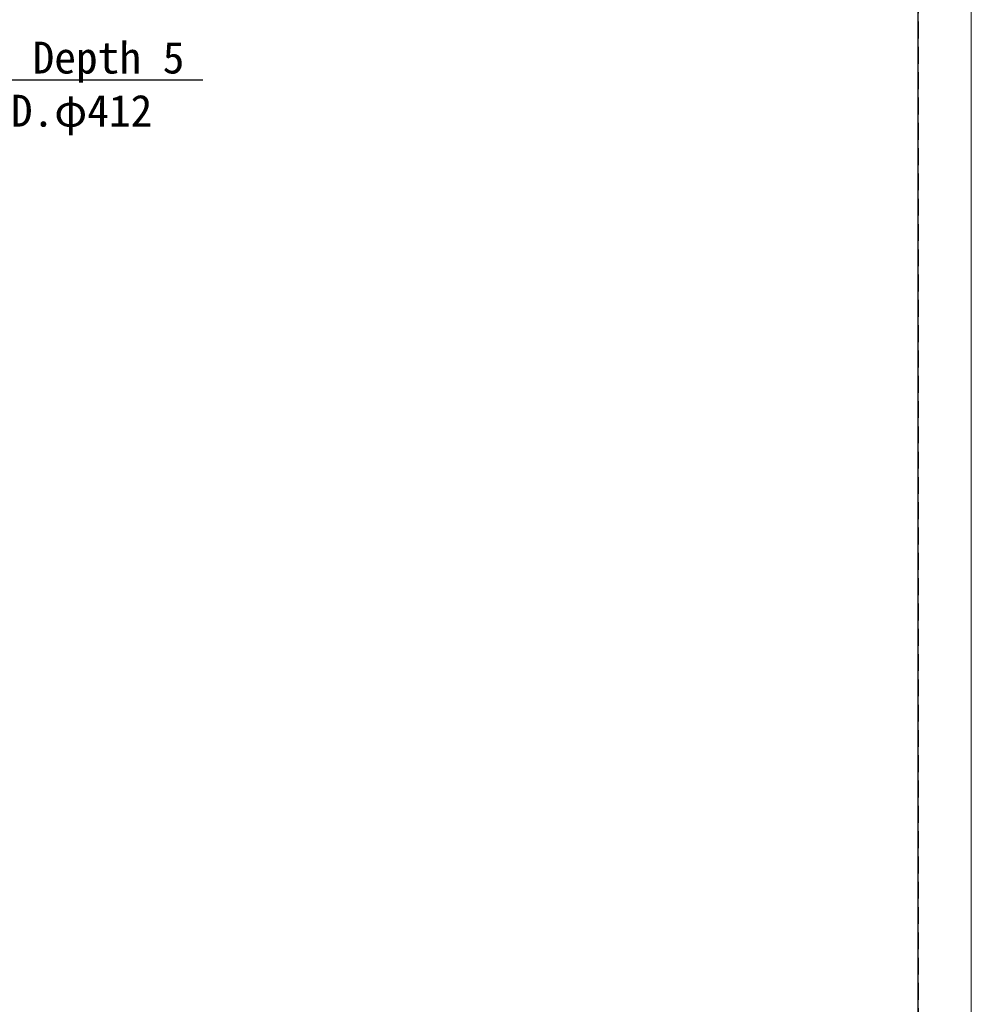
# Model space of a CAD drawing. Header units: millimetres. Extents: x -201 to 202, y 143 to 428.
# Tile 4 of 9: x 112 to 202, y 247 to 340. Entities that reach past the tile are written whole.
import ezdxf
from ezdxf import colors
from ezdxf.entities.mleader import LeaderData, LeaderLine
from ezdxf.math import Vec2, Vec3

# ---------------------------------------------------------------- set-up
doc = ezdxf.new("R2010")
doc.units = ezdxf.units.MM
doc.header["$LTSCALE"] = 0.25
doc.linetypes.add('HIDDEN', pattern=[9.525, 6.35, -3.175])
doc.layers.add('DIMENSION', color=6, linetype='Continuous', lineweight=9)
doc.layers.add('EMPTY LINE', color=252, linetype='Continuous', lineweight=0, plot=False)
doc.layers.add('FORM', color=7, linetype='Continuous')
doc.styles.add('VS Standard', font='msgothic.ttc', dxfattribs={"height": 3})

msp = doc.modelspace()

# ---------------------------------------------------------------- linework, layer by layer
at = {"layer": 'EMPTY LINE'}
msp.add_line((201.5, 142.75), (201.5, 427.75), dxfattribs=at)
at = {"layer": 'FORM', "linetype": 'HIDDEN'}
msp.add_lwpolyline([(-196.5, 422.75), (196.5, 422.75), (196.5, 147.75), (-196.5, 147.75)], close=True, dxfattribs=at)
at = {"layer": 'FORM'}
msp.add_lwpolyline([(-196.5, 422.75), (-196.5, 147.75), (-78.5, 147.75), (-78.5, 159.75), (16.5, 159.75), (16.5, 177.25), (196.5, 177.25), (196.5, 422.75), (-196.5, 422.75)], close=True, dxfattribs=at)

# ---------------------------------------------------------------- leaders
at = {"layer": 'DIMENSION'}
ml = msp.add_multileader_mtext('Standard', dxfattribs=at)
ml.set_content('4-M6 Depth 5 \\PP.C.D.φ412', color=256, style='VS Standard')
ml.set_leader_properties()
ml.build(insert=Vec2(0, 0))
ml.multileader.update_dxf_attribs({"text_left_attachment_type": 6, "text_right_attachment_type": 6, "dogleg_length": 1, "arrow_head_size": 3})
ctx = ml.context
ctx.base_point, ctx.char_height, ctx.arrow_head_size, ctx.landing_gap_size, ctx.plane_origin = Vec3(101.9533, 333.9251), 3, 3, 1, Vec3(-123.6001, 140.394)
ctx.left_attachment, ctx.right_attachment = 6, 6
notes = []
notes.append((ctx, [(0, (1, 1, 0), (100.9533, 333.9251), (1, 0), 1, [(0, [(89.0634, 328.8941)], 0, [])])]))
ctx.mtext.insert = Vec3(102.9533, 337.5251)
for ctx, leaders in notes:
    for number, flags, end, landing, length, lines in leaders:
        leader = LeaderData()
        leader.index, (leader.has_last_leader_line, leader.has_dogleg_vector, leader.attachment_direction) = number, flags
        leader.last_leader_point, leader.dogleg_vector, leader.dogleg_length = Vec3(end), Vec3(landing), length
        for number, points, colour, breaks in lines:
            line = LeaderLine()
            line.index, line.vertices, line.color, line.breaks = number, Vec3.list(points), colors.encode_raw_color(colour), breaks
            leader.lines.append(line)
        ctx.leaders.append(leader)

doc.saveas('drawing.dxf')
